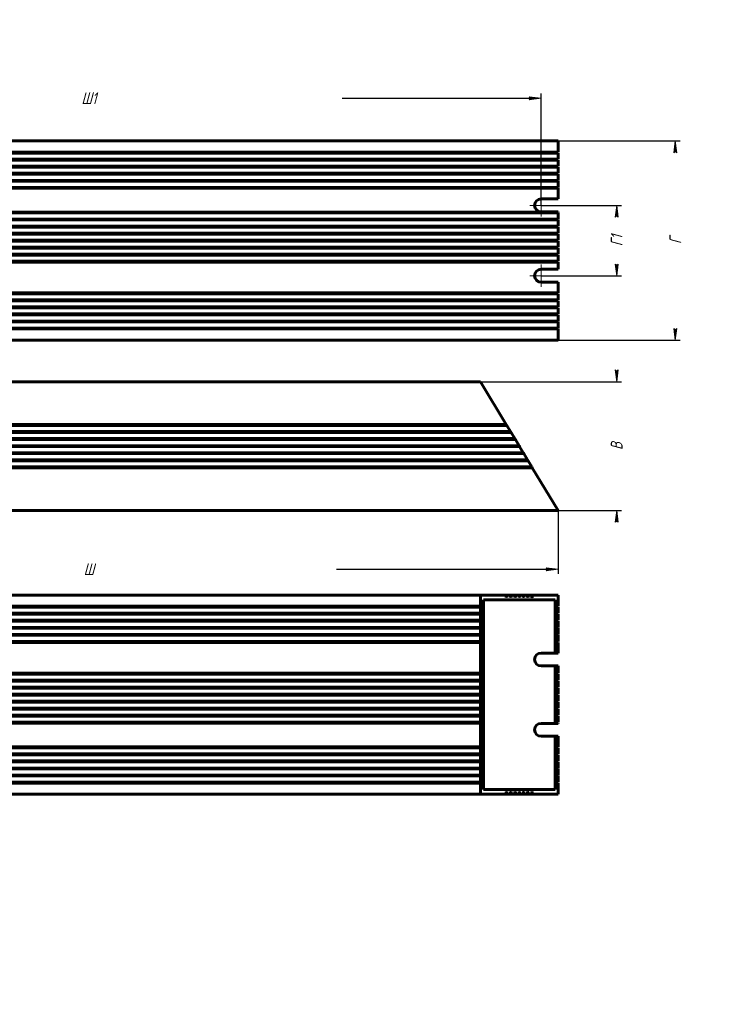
# Model space of a CAD drawing. Header units: millimetres. Extents: x 0 to 594, y 0 to 420.
# Tile 2 of 2: x 297 to 594, y 0 to 420. Entities that reach past the tile are written whole.
import ezdxf

# ---------------------------------------------------------------- set-up
doc = ezdxf.new("R2010")
doc.units = ezdxf.units.MM
for name, pattern in [('K5LT_AXLED', [12, 7.5, -1.5, 1.5, -1.5]), ('K5LT_BASIC', [0]), ('K5LT_THIN', [0])]:
    doc.linetypes.add(name, pattern=pattern)
doc.layers.add('Системный слой', color=7, linetype='Continuous')
doc.styles.add('KDIMTEXTSTYLE', font='GOST_AU.SHX', dxfattribs={"width": 0.96, "oblique": 15, "height": 5})
doc.dimstyles.new('KDIMSTYLE (1.00)', dxfattribs={"dimtxt": 5, "dimasz": 1, "dimexe": 2, "dimexo": 0, "dimgap": 1, "dimtad": 1, "dimtxsty": 'KDIMTEXTSTYLE', "dimsah": 1, "dimcen": 0, "dimdle": 1, "dimadec": 0, "dimazin": 0, "dimtfac": 0.667, "dimtmove": 0, "dimatfit": 3, "dimfxl": 1, "dimtvp": 1, "dimtolj": 1, "dimtzin": 0, "dimarcsym": 0})

# ---------------------------------------------------------------- blocks, each defined once
blk = doc.blocks.new('KDIMARROW_01')
at = {"layer": 'Системный слой'}
blk.add_hatch(color=0, dxfattribs=at).paths.add_polyline_path([(0, 0), (-5, 0.66), (-4.5, 0), (-5, -0.66)])
at = {"layer": 'Системный слой', "color": 0, "linetype": 'K5LT_THIN', "lineweight": 18}
for p, q in [((-4.5, 0), (-5, 0.66)), ((-5, 0.66), (0, 0)), ((0, 0), (-5, -0.66)), ((-5, -0.66), (-4.5, 0)), ((0, 0), (-1, 0))]:
    blk.add_line(p, q, dxfattribs=at)
blk = doc.blocks.new('U4')
at = {"layer": 'Системный слой', "color": 7, "linetype": 'K5LT_THIN', "lineweight": 18}
for p, q in [((143.17, 173.59), (142.93, 173.59)), ((510.13, 173.59), (509.89, 173.59))]:
    blk.add_line(p, q, dxfattribs=at)
blk = doc.blocks.new('U5')
at = {"layer": 'Системный слой', "color": 150, "linetype": 'K5LT_BASIC', "lineweight": 60, "true_color": 0x0080ff}
for p, q in [((141.37, 174.59), (141.13, 174.59)), ((511.93, 174.59), (511.69, 174.59))]:
    blk.add_line(p, q, dxfattribs=at)
blk = doc.blocks.new('U6')
at = {"layer": 'Системный слой', "color": 150, "linetype": 'K5LT_BASIC', "lineweight": 60, "true_color": 0x0080ff}
for p, q in [((515.29, 90.59), (515.3, 90.67)), ((515.3, 90.67), (515.34, 90.75)), ((515.34, 90.75), (515.41, 90.79)), ((515.41, 90.79), (515.49, 90.75)), ((515.49, 90.75), (515.52, 90.67)), ((515.52, 90.67), (515.53, 90.59))]:
    blk.add_line(p, q, dxfattribs=at)
blk = doc.blocks.new('U7')
at = {"layer": 'Системный слой', "color": 150, "linetype": 'K5LT_BASIC', "lineweight": 60, "true_color": 0x0080ff}
for p, q in [((137.53, 89.59), (137.77, 89.59)), ((515.29, 89.59), (515.53, 89.59))]:
    blk.add_line(p, q, dxfattribs=at)
blk = doc.blocks.new('U8')
at = {"layer": 'Системный слой', "color": 7, "linetype": 'K5LT_THIN', "lineweight": 18}
for p, q in [((139.33, 90.59), (139.57, 90.59)), ((513.49, 90.59), (513.73, 90.59))]:
    blk.add_line(p, q, dxfattribs=at)
blk = doc.blocks.new('U9')
at = {"layer": 'Системный слой', "color": 150, "linetype": 'K5LT_BASIC', "lineweight": 60, "true_color": 0x0080ff}
for p, q in [((146.54, 89.59), (146.78, 89.59)), ((506.28, 89.59), (506.52, 89.59))]:
    blk.add_line(p, q, dxfattribs=at)
blk = doc.blocks.new('U12')
at = {"layer": 'Системный слой', "color": 7, "linetype": 'K5LT_THIN', "lineweight": 18}
for p, q in [((146.54, 90.59), (146.78, 90.59)), ((506.28, 90.59), (506.52, 90.59))]:
    blk.add_line(p, q, dxfattribs=at)
blk = doc.blocks.new('U13')
at = {"layer": 'Системный слой', "color": 7, "linetype": 'K5LT_THIN', "lineweight": 18}
for p, q in [((148.58, 173.59), (148.34, 173.59)), ((504.72, 173.59), (504.48, 173.59))]:
    blk.add_line(p, q, dxfattribs=at)
blk = doc.blocks.new('U15')
at = {"layer": 'Системный слой', "color": 7, "linetype": 'K5LT_THIN', "lineweight": 18}
for p, q in [((146.78, 173.59), (146.54, 173.59)), ((506.52, 173.59), (506.28, 173.59))]:
    blk.add_line(p, q, dxfattribs=at)
blk = doc.blocks.new('U17')
at = {"layer": 'Системный слой', "color": 150, "linetype": 'K5LT_BASIC', "lineweight": 60, "true_color": 0x0080ff}
for p, q in [((511.69, 90.59), (511.7, 90.67)), ((511.7, 90.67), (511.74, 90.75)), ((511.74, 90.75), (511.81, 90.79)), ((511.81, 90.79), (511.88, 90.75)), ((511.88, 90.75), (511.92, 90.67)), ((511.92, 90.67), (511.93, 90.59))]:
    blk.add_line(p, q, dxfattribs=at)
blk = doc.blocks.new('U18')
at = {"layer": 'Системный слой', "color": 150, "linetype": 'K5LT_BASIC', "lineweight": 60, "true_color": 0x0080ff}
for p, q in [((139.57, 174.59), (139.33, 174.59)), ((513.73, 174.59), (513.49, 174.59))]:
    blk.add_line(p, q, dxfattribs=at)
blk = doc.blocks.new('U19')
at = {"layer": 'Системный слой', "color": 150, "linetype": 'K5LT_BASIC', "lineweight": 60, "true_color": 0x0080ff}
for p, q in [((142.93, 89.59), (143.17, 89.59)), ((509.89, 89.59), (510.13, 89.59))]:
    blk.add_line(p, q, dxfattribs=at)
blk = doc.blocks.new('U22')
at = {"layer": 'Системный слой', "color": 7, "linetype": 'K5LT_THIN', "lineweight": 18}
for p, q in [((137.53, 90.59), (137.77, 90.59)), ((515.29, 90.59), (515.53, 90.59))]:
    blk.add_line(p, q, dxfattribs=at)
blk = doc.blocks.new('U23')
at = {"layer": 'Системный слой', "color": 150, "linetype": 'K5LT_BASIC', "lineweight": 60, "true_color": 0x0080ff}
for p, q in [((141.13, 89.59), (141.37, 89.59)), ((511.69, 89.59), (511.93, 89.59))]:
    blk.add_line(p, q, dxfattribs=at)
blk = doc.blocks.new('U24')
at = {"layer": 'Системный слой', "color": 150, "linetype": 'K5LT_BASIC', "lineweight": 60, "true_color": 0x0080ff}
for p, q in [((148.58, 174.59), (148.34, 174.59)), ((504.72, 174.59), (504.48, 174.59))]:
    blk.add_line(p, q, dxfattribs=at)
blk = doc.blocks.new('U25')
at = {"layer": 'Системный слой', "color": 150, "linetype": 'K5LT_BASIC', "lineweight": 60, "true_color": 0x0080ff}
for p, q in [((509.89, 90.67), (509.93, 90.75)), ((509.89, 90.59), (509.89, 90.67)), ((509.93, 90.75), (510.01, 90.79)), ((510.01, 90.79), (510.08, 90.75)), ((510.08, 90.75), (510.12, 90.67)), ((510.12, 90.67), (510.13, 90.59))]:
    blk.add_line(p, q, dxfattribs=at)
blk = doc.blocks.new('U26')
at = {"layer": 'Системный слой', "color": 150, "linetype": 'K5LT_BASIC', "lineweight": 60, "true_color": 0x0080ff}
for p, q in [((137.77, 174.59), (137.53, 174.59)), ((515.53, 174.59), (515.29, 174.59))]:
    blk.add_line(p, q, dxfattribs=at)
blk = doc.blocks.new('U27')
at = {"layer": 'Системный слой', "color": 150, "linetype": 'K5LT_BASIC', "lineweight": 60, "true_color": 0x0080ff}
for p, q in [((143.17, 174.59), (142.93, 174.59)), ((510.13, 174.59), (509.89, 174.59))]:
    blk.add_line(p, q, dxfattribs=at)
blk = doc.blocks.new('U28')
at = {"layer": 'Системный слой', "color": 150, "linetype": 'K5LT_BASIC', "lineweight": 60, "true_color": 0x0080ff}
for p, q in [((139.33, 89.59), (139.57, 89.59)), ((513.49, 89.59), (513.73, 89.59))]:
    blk.add_line(p, q, dxfattribs=at)
blk = doc.blocks.new('U29')
at = {"layer": 'Системный слой', "color": 150, "linetype": 'K5LT_BASIC', "lineweight": 60, "true_color": 0x0080ff}
for p, q in [((513.49, 90.59), (513.5, 90.67)), ((513.5, 90.67), (513.54, 90.75)), ((513.54, 90.75), (513.61, 90.79)), ((513.61, 90.79), (513.68, 90.75)), ((513.68, 90.75), (513.72, 90.67)), ((513.72, 90.67), (513.73, 90.59))]:
    blk.add_line(p, q, dxfattribs=at)
blk = doc.blocks.new('U30')
at = {"layer": 'Системный слой', "color": 7, "linetype": 'K5LT_THIN', "lineweight": 18}
for p, q in [((144.98, 173.59), (144.74, 173.59)), ((508.32, 173.59), (508.08, 173.59))]:
    blk.add_line(p, q, dxfattribs=at)
blk = doc.blocks.new('U31')
at = {"layer": 'Системный слой', "color": 7, "linetype": 'K5LT_THIN', "lineweight": 18}
for p, q in [((137.77, 173.59), (137.53, 173.59)), ((515.53, 173.59), (515.29, 173.59))]:
    blk.add_line(p, q, dxfattribs=at)
blk = doc.blocks.new('U32')
at = {"layer": 'Системный слой', "color": 150, "linetype": 'K5LT_BASIC', "lineweight": 60, "true_color": 0x0080ff}
for p, q in [((504.48, 90.59), (504.49, 90.67)), ((504.49, 90.67), (504.53, 90.75)), ((504.53, 90.75), (504.6, 90.79)), ((504.6, 90.79), (504.67, 90.75)), ((504.67, 90.75), (504.71, 90.67)), ((504.71, 90.67), (504.72, 90.59))]:
    blk.add_line(p, q, dxfattribs=at)
blk = doc.blocks.new('U34')
at = {"layer": 'Системный слой', "color": 150, "linetype": 'K5LT_BASIC', "lineweight": 60, "true_color": 0x0080ff}
for p, q in [((148.34, 89.59), (148.58, 89.59)), ((504.48, 89.59), (504.72, 89.59))]:
    blk.add_line(p, q, dxfattribs=at)
blk = doc.blocks.new('U35')
at = {"layer": 'Системный слой', "color": 7, "linetype": 'K5LT_THIN', "lineweight": 18}
for p, q in [((144.74, 90.59), (144.98, 90.59)), ((508.08, 90.59), (508.32, 90.59))]:
    blk.add_line(p, q, dxfattribs=at)
blk = doc.blocks.new('U36')
at = {"layer": 'Системный слой', "color": 7, "linetype": 'K5LT_THIN', "lineweight": 18}
for p, q in [((141.13, 90.59), (141.37, 90.59)), ((511.69, 90.59), (511.93, 90.59))]:
    blk.add_line(p, q, dxfattribs=at)
blk = doc.blocks.new('U37')
at = {"layer": 'Системный слой', "color": 7, "linetype": 'K5LT_THIN', "lineweight": 18}
for p, q in [((142.93, 90.59), (143.17, 90.59)), ((509.89, 90.59), (510.13, 90.59))]:
    blk.add_line(p, q, dxfattribs=at)
blk = doc.blocks.new('U39')
at = {"layer": 'Системный слой', "color": 7, "linetype": 'K5LT_THIN', "lineweight": 18}
for p, q in [((139.57, 173.59), (139.33, 173.59)), ((513.73, 173.59), (513.49, 173.59))]:
    blk.add_line(p, q, dxfattribs=at)
blk = doc.blocks.new('U40')
at = {"layer": 'Системный слой', "color": 150, "linetype": 'K5LT_BASIC', "lineweight": 60, "true_color": 0x0080ff}
for p, q in [((506.28, 90.59), (506.29, 90.67)), ((506.29, 90.67), (506.33, 90.75)), ((506.33, 90.75), (506.4, 90.79)), ((506.4, 90.79), (506.47, 90.75)), ((506.47, 90.75), (506.51, 90.67)), ((506.51, 90.67), (506.52, 90.59))]:
    blk.add_line(p, q, dxfattribs=at)
blk = doc.blocks.new('U41')
at = {"layer": 'Системный слой', "color": 7, "linetype": 'K5LT_THIN', "lineweight": 18}
for p, q in [((141.37, 173.59), (141.13, 173.59)), ((511.93, 173.59), (511.69, 173.59))]:
    blk.add_line(p, q, dxfattribs=at)
blk = doc.blocks.new('U42')
at = {"layer": 'Системный слой', "color": 150, "linetype": 'K5LT_BASIC', "lineweight": 60, "true_color": 0x0080ff}
for p, q in [((146.78, 174.59), (146.54, 174.59)), ((506.52, 174.59), (506.28, 174.59))]:
    blk.add_line(p, q, dxfattribs=at)
blk = doc.blocks.new('U43')
at = {"layer": 'Системный слой', "color": 150, "linetype": 'K5LT_BASIC', "lineweight": 60, "true_color": 0x0080ff}
for p, q in [((515.29, 173.59), (515.3, 173.51)), ((515.3, 173.51), (515.34, 173.43)), ((515.34, 173.43), (515.41, 173.39)), ((515.41, 173.39), (515.49, 173.43)), ((515.49, 173.43), (515.52, 173.51)), ((515.52, 173.51), (515.53, 173.59))]:
    blk.add_line(p, q, dxfattribs=at)
blk = doc.blocks.new('U44')
at = {"layer": 'Системный слой', "color": 150, "linetype": 'K5LT_BASIC', "lineweight": 60, "true_color": 0x0080ff}
for p, q in [((144.98, 174.59), (144.74, 174.59)), ((508.32, 174.59), (508.08, 174.59))]:
    blk.add_line(p, q, dxfattribs=at)
blk = doc.blocks.new('U46')
at = {"layer": 'Системный слой', "color": 150, "linetype": 'K5LT_BASIC', "lineweight": 60, "true_color": 0x0080ff}
for p, q in [((144.74, 89.59), (144.98, 89.59)), ((508.08, 89.59), (508.32, 89.59))]:
    blk.add_line(p, q, dxfattribs=at)
blk = doc.blocks.new('U47')
at = {"layer": 'Системный слой', "color": 150, "linetype": 'K5LT_BASIC', "lineweight": 60, "true_color": 0x0080ff}
for p, q in [((508.08, 90.59), (508.09, 90.67)), ((508.09, 90.67), (508.13, 90.75)), ((508.13, 90.75), (508.2, 90.79)), ((508.2, 90.79), (508.28, 90.75)), ((508.28, 90.75), (508.31, 90.67)), ((508.31, 90.67), (508.32, 90.59))]:
    blk.add_line(p, q, dxfattribs=at)
blk = doc.blocks.new('U50')
at = {"layer": 'Системный слой', "color": 7, "linetype": 'K5LT_THIN', "lineweight": 18}
for p, q in [((148.34, 90.59), (148.58, 90.59)), ((504.48, 90.59), (504.72, 90.59))]:
    blk.add_line(p, q, dxfattribs=at)
blk = doc.blocks.new('U55')
at = {"layer": 'Системный слой', "color": 150, "linetype": 'K5LT_BASIC', "lineweight": 60, "true_color": 0x0080ff}
for p, q in [((525.84, 360.41), (525.81, 360.27)), ((525.81, 360.27), (525.84, 360.13)), ((525.93, 360.47), (525.84, 360.41)), ((525.84, 360.13), (525.93, 360.07))]:
    blk.add_line(p, q, dxfattribs=at)
blk = doc.blocks.new('U59')
at = {"layer": 'Системный слой', "color": 150, "linetype": 'K5LT_BASIC', "lineweight": 60, "true_color": 0x0080ff}
for p, q in [((525.84, 363.41), (525.81, 363.27)), ((525.81, 363.27), (525.84, 363.13)), ((525.93, 363.47), (525.84, 363.41)), ((525.84, 363.13), (525.93, 363.07))]:
    blk.add_line(p, q, dxfattribs=at)
blk = doc.blocks.new('U61')
at = {"layer": 'Системный слой', "color": 150, "linetype": 'K5LT_BASIC', "lineweight": 60, "true_color": 0x0080ff}
for p, q in [((525.84, 291.41), (525.81, 291.27)), ((525.81, 291.27), (525.84, 291.13)), ((525.93, 291.47), (525.84, 291.41)), ((525.84, 291.13), (525.93, 291.07))]:
    blk.add_line(p, q, dxfattribs=at)
blk = doc.blocks.new('U63')
at = {"layer": 'Системный слой', "color": 150, "linetype": 'K5LT_BASIC', "lineweight": 60, "true_color": 0x0080ff}
for p, q in [((525.84, 348.41), (525.81, 348.27)), ((525.81, 348.27), (525.84, 348.13)), ((525.93, 348.47), (525.84, 348.41)), ((525.84, 348.13), (525.93, 348.07))]:
    blk.add_line(p, q, dxfattribs=at)
blk = doc.blocks.new('U66')
at = {"layer": 'Системный слой', "color": 30, "linetype": 'K5LT_AXLED', "lineweight": 18, "true_color": 0xff8000}
for q in [(519.28, 345.52), (514.53, 340.77), (519.28, 336.02), (524.03, 340.77)]:
    blk.add_line((519.28, 340.77), q, dxfattribs=at)
blk = doc.blocks.new('U67')
at = {"layer": 'Системный слой', "color": 30, "linetype": 'K5LT_AXLED', "lineweight": 18, "true_color": 0xff8000}
for q in [(519.28, 315.52), (514.53, 310.77), (519.28, 306.02), (524.03, 310.77)]:
    blk.add_line((519.28, 310.77), q, dxfattribs=at)

msp = doc.modelspace()

# ---------------------------------------------------------------- linework, layer by layer
at = {"layer": 'Системный слой', "color": 150, "linetype": 'K5LT_BASIC', "lineweight": 60, "true_color": 0x0080ff}
for p, q in [((126.529, 368.267), (526.529, 368.267)), ((526.529, 363.467), (526.529, 368.267)), ((526.529, 363.467), (126.529, 363.467)), ((126.529, 363.067), (526.529, 363.067)), ((526.529, 360.467), (526.529, 363.067)), ((526.529, 360.467), (126.529, 360.467)), ((126.529, 360.067), (526.529, 360.067)), ((526.529, 357.467), (126.529, 357.467)), ((126.529, 357.067), (526.529, 357.067)), ((526.529, 357.467), (526.529, 360.067)), ((526.529, 354.467), (526.529, 357.067)), ((526.529, 354.467), (126.529, 354.467)), ((126.529, 354.067), (526.529, 354.067)), ((526.529, 351.467), (526.529, 354.067)), ((526.529, 351.467), (126.529, 351.467)), ((126.529, 351.067), (526.529, 351.067)), ((526.529, 348.467), (526.529, 351.067)), ((526.529, 348.467), (126.529, 348.467)), ((126.529, 348.067), (526.529, 348.067)), ((526.529, 343.517), (526.529, 348.067)), ((526.529, 343.517), (519.279, 343.517)), ((526.529, 337.967), (126.529, 337.967)), ((126.529, 337.567), (526.529, 337.567)), ((519.279, 338.017), (526.529, 338.017)), ((526.529, 338.017), (526.529, 337.967)), ((526.529, 334.967), (526.529, 337.567)), ((526.529, 334.967), (126.529, 334.967)), ((126.529, 334.567), (526.529, 334.567)), ((526.529, 331.967), (126.529, 331.967)), ((526.529, 331.967), (526.529, 334.567)), ((126.529, 331.567), (526.529, 331.567)), ((526.529, 328.967), (126.529, 328.967)), ((126.529, 328.567), (526.529, 328.567)), ((526.529, 328.967), (526.529, 331.567)), ((526.529, 325.967), (526.529, 328.567)), ((526.529, 325.967), (126.529, 325.967)), ((126.529, 325.567), (526.529, 325.567)), ((526.529, 322.967), (526.529, 325.567)), ((526.529, 322.967), (126.529, 322.967)), ((126.529, 322.567), (526.529, 322.567)), ((526.529, 319.967), (126.529, 319.967)), ((126.529, 319.567), (526.529, 319.567)), ((526.529, 319.967), (526.529, 322.567)), ((526.529, 316.967), (526.529, 319.567)), ((526.529, 316.967), (126.529, 316.967)), ((126.529, 316.567), (526.529, 316.567)), ((526.529, 316.567), (526.529, 313.517)), ((526.529, 313.517), (519.279, 313.517)), ((519.279, 308.017), (526.529, 308.017)), ((526.529, 303.467), (526.529, 308.017)), ((526.529, 303.467), (126.529, 303.467)), ((126.529, 303.067), (526.529, 303.067)), ((526.529, 300.467), (526.529, 303.067)), ((526.529, 300.467), (126.529, 300.467)), ((126.529, 300.067), (526.529, 300.067)), ((526.529, 297.467), (526.529, 300.067)), ((526.529, 297.467), (126.529, 297.467)), ((126.529, 297.067), (526.529, 297.067)), ((526.529, 294.467), (126.529, 294.467)), ((126.529, 294.067), (526.529, 294.067)), ((526.529, 294.467), (526.529, 297.067)), ((526.529, 291.467), (526.529, 294.067)), ((526.529, 291.467), (126.529, 291.467)), ((126.529, 291.067), (526.529, 291.067)), ((526.529, 288.467), (526.529, 291.067)), ((526.529, 288.467), (126.529, 288.467)), ((126.529, 288.067), (526.529, 288.067)), ((526.529, 288.067), (526.529, 283.267)), ((126.529, 283.267), (526.529, 283.267)), ((159.577, 265.593), (493.482, 265.593)), ((504.478, 247.293), (493.482, 265.593)), ((146.538, 243.893), (506.521, 243.893)), ((506.28, 244.293), (146.778, 244.293)), ((148.34, 246.893), (504.718, 246.893)), ((504.478, 247.293), (148.581, 247.293)), ((504.478, 247.293), (504.718, 246.893)), ((506.28, 244.293), (504.718, 246.893)), ((506.28, 244.293), (506.521, 243.893)), ((508.083, 241.293), (506.521, 243.893)), ((144.735, 240.893), (508.323, 240.893)), ((508.083, 241.293), (144.976, 241.293)), ((508.083, 241.293), (508.323, 240.893)), ((509.885, 238.293), (508.323, 240.893)), ((511.688, 235.293), (141.371, 235.293)), ((142.933, 237.893), (510.126, 237.893)), ((509.885, 238.293), (143.173, 238.293)), ((509.885, 238.293), (510.126, 237.893)), ((511.688, 235.293), (510.126, 237.893)), ((511.688, 235.293), (511.928, 234.893)), ((139.328, 231.893), (513.731, 231.893)), ((513.491, 232.293), (139.568, 232.293)), ((141.13, 234.893), (511.928, 234.893)), ((513.491, 232.293), (511.928, 234.893)), ((513.491, 232.293), (513.731, 231.893)), ((515.293, 229.293), (513.731, 231.893)), ((137.525, 228.893), (515.534, 228.893)), ((515.293, 229.293), (137.765, 229.293)), ((515.293, 229.293), (515.534, 228.893)), ((526.529, 210.593), (515.534, 228.893)), ((126.529, 210.593), (526.529, 210.593)), ((493.482, 174.591), (159.577, 174.591)), ((493.482, 169.791), (493.482, 174.591)), ((493.482, 174.591), (504.478, 174.591)), ((525.328, 172.591), (494.684, 172.591)), ((494.684, 172.591), (494.684, 91.591)), ((504.478, 173.591), (504.478, 174.591)), ((504.718, 174.591), (506.28, 174.591)), ((504.718, 174.591), (504.718, 173.591)), ((506.28, 173.591), (506.28, 174.591)), ((506.521, 174.591), (508.083, 174.591)), ((506.521, 174.591), (506.521, 173.591)), ((508.083, 173.591), (508.083, 174.591)), ((508.323, 174.591), (508.323, 173.591)), ((508.323, 174.591), (509.885, 174.591)), ((509.885, 173.591), (509.885, 174.591)), ((510.126, 174.591), (511.688, 174.591)), ((510.126, 174.591), (510.126, 173.591)), ((511.688, 173.591), (511.688, 174.591)), ((511.928, 174.591), (513.491, 174.591)), ((511.928, 174.591), (511.928, 173.591)), ((513.491, 173.591), (513.491, 174.591)), ((513.731, 174.591), (515.293, 174.591)), ((513.731, 174.591), (513.731, 173.591)), ((515.293, 173.591), (515.293, 174.591)), ((526.529, 174.591), (515.534, 174.591)), ((515.534, 174.591), (515.534, 173.591)), ((525.328, 149.841), (525.328, 172.591)), ((526.529, 169.791), (526.529, 174.591)), ((159.577, 169.791), (493.482, 169.791)), ((493.482, 169.391), (159.577, 169.391)), ((493.482, 169.791), (494.083, 169.791)), ((493.482, 166.791), (493.482, 169.391)), ((494.083, 169.391), (493.482, 169.391)), ((526.529, 169.791), (525.928, 169.791)), ((526.529, 169.391), (525.928, 169.391)), ((526.529, 169.391), (526.529, 166.791)), ((159.577, 166.791), (493.482, 166.791)), ((493.482, 166.391), (159.577, 166.391)), ((493.482, 166.791), (494.083, 166.791)), ((494.083, 166.391), (493.482, 166.391)), ((493.482, 163.791), (493.482, 166.391)), ((525.928, 166.791), (526.529, 166.791)), ((526.529, 166.391), (525.928, 166.391)), ((526.529, 166.391), (526.529, 163.791)), ((159.577, 163.791), (493.482, 163.791)), ((493.482, 163.391), (159.577, 163.391)), ((159.577, 160.791), (493.482, 160.791)), ((493.482, 160.391), (159.577, 160.391)), ((493.482, 163.791), (494.083, 163.791)), ((493.482, 160.791), (493.482, 163.391)), ((494.083, 163.391), (493.482, 163.391)), ((493.482, 160.791), (494.083, 160.791)), ((494.083, 160.391), (493.482, 160.391)), ((493.482, 157.791), (493.482, 160.391)), ((525.928, 163.791), (526.529, 163.791)), ((526.529, 163.391), (525.928, 163.391)), ((525.928, 163.391), (525.928, 163.391)), ((525.928, 160.791), (526.529, 160.791)), ((525.928, 160.391), (525.928, 160.391)), ((526.529, 160.391), (525.928, 160.391)), ((526.529, 163.391), (526.529, 160.791)), ((526.529, 160.391), (526.529, 157.791)), ((159.577, 157.791), (493.482, 157.791)), ((493.482, 157.391), (159.577, 157.391)), ((493.482, 157.791), (494.083, 157.791)), ((493.482, 154.791), (493.482, 157.391)), ((494.083, 157.391), (493.482, 157.391)), ((525.928, 157.791), (526.529, 157.791)), ((525.928, 157.391), (525.928, 157.391)), ((526.529, 157.391), (525.928, 157.391)), ((526.529, 157.391), (526.529, 154.791)), ((159.577, 154.791), (493.482, 154.791)), ((493.482, 154.391), (159.577, 154.391)), ((493.482, 154.791), (494.083, 154.791)), ((493.482, 141.291), (493.482, 154.391)), ((494.083, 154.391), (493.482, 154.391)), ((525.928, 154.791), (526.529, 154.791)), ((526.529, 154.391), (525.928, 154.391)), ((525.928, 154.391), (525.928, 154.391)), ((526.529, 154.391), (526.529, 149.841)), ((525.328, 149.841), (519.279, 149.841)), ((526.529, 149.841), (525.328, 149.841)), ((519.279, 144.341), (525.328, 144.341)), ((525.328, 144.341), (525.328, 119.841)), ((526.529, 144.341), (525.328, 144.341)), ((526.529, 141.291), (526.529, 144.341)), ((159.577, 141.291), (493.482, 141.291)), ((493.482, 140.891), (159.577, 140.891)), ((493.482, 141.291), (494.083, 141.291)), ((493.482, 138.291), (493.482, 140.891)), ((494.083, 140.891), (493.482, 140.891)), ((526.529, 141.291), (525.928, 141.291)), ((526.529, 140.891), (525.928, 140.891)), ((526.529, 140.891), (526.529, 138.291)), ((159.577, 138.291), (493.482, 138.291)), ((493.482, 137.891), (159.577, 137.891)), ((159.577, 135.291), (493.482, 135.291)), ((493.482, 134.891), (159.577, 134.891)), ((493.482, 138.291), (494.083, 138.291)), ((494.083, 137.891), (493.482, 137.891)), ((493.482, 135.291), (493.482, 137.891)), ((493.482, 135.291), (494.083, 135.291)), ((493.482, 132.291), (493.482, 134.891)), ((494.083, 134.891), (493.482, 134.891)), ((525.928, 138.291), (526.529, 138.291)), ((526.529, 137.891), (525.928, 137.891)), ((525.928, 137.891), (525.928, 137.891)), ((525.928, 135.291), (526.529, 135.291)), ((526.529, 134.891), (525.928, 134.891)), ((525.928, 134.891), (525.928, 134.891)), ((526.529, 137.891), (526.529, 135.291)), ((526.529, 134.891), (526.529, 132.291)), ((159.577, 132.291), (493.482, 132.291)), ((493.482, 131.891), (159.577, 131.891)), ((493.482, 132.291), (494.083, 132.291)), ((494.083, 131.891), (493.482, 131.891)), ((493.482, 129.291), (493.482, 131.891)), ((525.928, 132.291), (526.529, 132.291)), ((526.529, 131.891), (525.928, 131.891)), ((526.529, 131.891), (526.529, 129.291)), ((159.577, 129.291), (493.482, 129.291)), ((493.482, 128.891), (159.577, 128.891)), ((159.577, 126.291), (493.482, 126.291)), ((493.482, 129.291), (494.083, 129.291)), ((494.083, 128.891), (493.482, 128.891)), ((493.482, 126.291), (493.482, 128.891)), ((493.482, 126.291), (494.083, 126.291)), ((525.928, 129.291), (526.529, 129.291)), ((525.928, 128.891), (525.928, 128.891)), ((526.529, 128.891), (525.928, 128.891)), ((525.928, 126.291), (526.529, 126.291)), ((526.529, 128.891), (526.529, 126.291)), ((493.482, 125.891), (159.577, 125.891)), ((159.577, 123.291), (493.482, 123.291)), ((493.482, 122.891), (159.577, 122.891)), ((494.083, 125.891), (493.482, 125.891)), ((493.482, 123.291), (493.482, 125.891)), ((493.482, 123.291), (494.083, 123.291)), ((493.482, 120.291), (493.482, 122.891)), ((494.083, 122.891), (493.482, 122.891)), ((526.529, 125.891), (525.928, 125.891)), ((525.928, 125.891), (525.928, 125.891)), ((525.928, 123.291), (526.529, 123.291)), ((525.928, 122.891), (525.928, 122.891)), ((526.529, 122.891), (525.928, 122.891)), ((526.529, 125.891), (526.529, 123.291)), ((526.529, 122.891), (526.529, 120.291)), ((159.577, 120.291), (493.482, 120.291)), ((493.482, 119.891), (159.577, 119.891)), ((493.482, 120.291), (494.083, 120.291)), ((494.083, 119.891), (493.482, 119.891)), ((493.482, 109.791), (493.482, 119.891)), ((525.328, 119.841), (519.279, 119.841)), ((526.529, 119.841), (525.328, 119.841)), ((525.928, 120.291), (526.529, 120.291)), ((525.928, 119.891), (525.928, 119.891)), ((525.928, 119.891), (526.529, 119.891)), ((526.529, 119.841), (526.529, 119.891)), ((525.328, 114.341), (519.279, 114.341)), ((525.328, 114.341), (526.529, 114.341)), ((525.328, 91.591), (525.328, 114.341)), ((526.529, 114.341), (526.529, 109.791)), ((159.577, 109.791), (493.482, 109.791)), ((493.482, 109.391), (159.577, 109.391)), ((493.482, 109.791), (494.083, 109.791)), ((493.482, 106.791), (493.482, 109.391)), ((494.083, 109.391), (493.482, 109.391)), ((525.928, 109.791), (526.529, 109.791)), ((526.529, 109.391), (525.928, 109.391)), ((525.928, 109.391), (525.928, 109.391)), ((526.529, 109.391), (526.529, 106.791)), ((159.577, 106.791), (493.482, 106.791)), ((493.482, 106.391), (159.577, 106.391)), ((493.482, 106.791), (494.083, 106.791)), ((493.482, 103.791), (493.482, 106.391)), ((494.083, 106.391), (493.482, 106.391)), ((525.928, 106.791), (526.529, 106.791)), ((525.928, 106.391), (525.928, 106.391)), ((526.529, 106.391), (525.928, 106.391)), ((526.529, 106.391), (526.529, 103.791)), ((159.577, 103.791), (493.482, 103.791)), ((493.482, 103.391), (159.577, 103.391)), ((493.482, 103.791), (494.083, 103.791)), ((493.482, 100.791), (493.482, 103.391)), ((494.083, 103.391), (493.482, 103.391)), ((525.928, 103.791), (526.529, 103.791)), ((525.928, 103.391), (525.928, 103.391)), ((526.529, 103.391), (525.928, 103.391)), ((526.529, 103.391), (526.529, 100.791)), ((159.577, 100.791), (493.482, 100.791)), ((493.482, 100.391), (159.577, 100.391)), ((159.577, 97.791), (493.482, 97.791)), ((493.482, 97.391), (159.577, 97.391)), ((493.482, 100.791), (494.083, 100.791)), ((494.083, 100.391), (493.482, 100.391)), ((493.482, 97.791), (493.482, 100.391)), ((493.482, 97.791), (494.083, 97.791)), ((494.083, 97.391), (493.482, 97.391)), ((493.482, 94.791), (493.482, 97.391)), ((525.928, 100.791), (526.529, 100.791)), ((525.928, 100.391), (525.928, 100.391)), ((526.529, 100.391), (525.928, 100.391)), ((525.928, 97.791), (526.529, 97.791)), ((525.928, 97.391), (525.928, 97.391)), ((526.529, 97.391), (525.928, 97.391)), ((526.529, 100.391), (526.529, 97.791)), ((526.529, 97.391), (526.529, 94.791)), ((159.577, 94.791), (493.482, 94.791)), ((493.482, 94.391), (159.577, 94.391)), ((493.482, 94.791), (494.083, 94.791)), ((494.083, 94.391), (493.482, 94.391)), ((493.482, 89.591), (493.482, 94.391)), ((525.928, 94.791), (526.529, 94.791)), ((526.529, 94.391), (525.928, 94.391)), ((526.529, 94.391), (526.529, 89.591)), ((159.577, 89.591), (493.482, 89.591)), ((504.478, 89.591), (493.482, 89.591)), ((494.684, 91.591), (525.328, 91.591)), ((504.478, 89.591), (504.478, 90.591)), ((504.718, 90.591), (504.718, 89.591)), ((506.28, 89.591), (504.718, 89.591)), ((506.28, 89.591), (506.28, 90.591)), ((506.521, 90.591), (506.521, 89.591)), ((508.083, 89.591), (506.521, 89.591)), ((508.083, 89.591), (508.083, 90.591)), ((508.323, 90.591), (508.323, 89.591)), ((509.885, 89.591), (508.323, 89.591)), ((509.885, 89.591), (509.885, 90.591)), ((510.126, 90.591), (510.126, 89.591)), ((511.688, 89.591), (510.126, 89.591)), ((511.688, 89.591), (511.688, 90.591)), ((511.928, 90.591), (511.928, 89.591)), ((513.491, 89.591), (511.928, 89.591)), ((513.491, 89.591), (513.491, 90.591)), ((513.731, 90.591), (513.731, 89.591)), ((515.293, 89.591), (513.731, 89.591)), ((515.293, 89.591), (515.293, 90.591)), ((515.534, 90.591), (515.534, 89.591)), ((526.529, 89.591), (515.534, 89.591))]:
    msp.add_line(p, q, dxfattribs=at)
for centre in [(519.279, 340.767), (519.279, 310.767), (519.279, 147.091), (519.279, 117.091)]:
    msp.add_arc(centre, 2.75, 90, 270, dxfattribs=at)
for centre in [(525.928, 357.267), (525.928, 354.267), (525.928, 351.267), (525.928, 337.767), (525.928, 334.767), (525.928, 331.767), (525.928, 328.767), (525.928, 325.767), (525.928, 322.767), (525.928, 319.767), (525.928, 316.767), (525.928, 303.267), (525.928, 300.267), (525.928, 297.267), (525.928, 294.267), (525.928, 288.267), (525.928, 169.591), (525.928, 166.591), (525.928, 163.591), (525.928, 160.591), (525.928, 157.591), (525.928, 154.591), (525.928, 141.091), (525.928, 138.091), (525.928, 135.091), (525.928, 132.091), (525.928, 129.091), (525.928, 126.091), (525.928, 123.091), (525.928, 120.091), (525.928, 109.591), (525.928, 106.591), (525.928, 103.591), (525.928, 100.591), (525.928, 97.591), (525.928, 94.591)]:
    msp.add_ellipse(centre, major_axis=(0, -0.2), ratio=0.6008606, start_param=3.1415927, end_param=6.2831853, dxfattribs=at)
for points in [[(494.083, 169.791), (494.143, 169.791), (494.203, 169.725), (494.203, 169.591)], [(494.083, 166.791), (494.143, 166.791), (494.203, 166.725), (494.203, 166.591)], [(494.083, 163.791), (494.143, 163.791), (494.203, 163.725), (494.203, 163.591)], [(494.083, 160.791), (494.143, 160.791), (494.203, 160.725), (494.203, 160.591)], [(494.083, 157.791), (494.143, 157.791), (494.203, 157.725), (494.203, 157.591)], [(494.083, 154.791), (494.143, 154.791), (494.203, 154.725), (494.203, 154.591)], [(494.083, 141.291), (494.143, 141.291), (494.203, 141.225), (494.203, 141.091)], [(494.083, 138.291), (494.143, 138.291), (494.203, 138.225), (494.203, 138.091)], [(494.083, 135.291), (494.143, 135.291), (494.203, 135.225), (494.203, 135.091)], [(494.083, 132.291), (494.143, 132.291), (494.203, 132.225), (494.203, 132.091)], [(494.083, 129.291), (494.143, 129.291), (494.203, 129.225), (494.203, 129.091)], [(494.083, 126.291), (494.143, 126.291), (494.203, 126.225), (494.203, 126.091)], [(494.083, 123.291), (494.143, 123.291), (494.203, 123.225), (494.203, 123.091)], [(494.083, 120.291), (494.143, 120.291), (494.203, 120.225), (494.203, 120.091)], [(494.083, 109.791), (494.143, 109.791), (494.203, 109.725), (494.203, 109.591)], [(494.083, 106.791), (494.143, 106.791), (494.203, 106.725), (494.203, 106.591)], [(494.083, 103.791), (494.143, 103.791), (494.203, 103.725), (494.203, 103.591)], [(494.083, 100.791), (494.143, 100.791), (494.203, 100.725), (494.203, 100.591)], [(494.083, 97.791), (494.143, 97.791), (494.203, 97.725), (494.203, 97.591)], [(494.083, 94.791), (494.143, 94.791), (494.203, 94.725), (494.203, 94.591)]]:
    msp.add_rational_spline(points, [1, 0.666666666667, 0.5, 0.5], degree=3, dxfattribs=at)

# ---------------------------------------------------------------- block references
at = {"layer": 'Системный слой'}
for name in ['U59', 'U55', 'U66', 'U63', 'U67', 'U61', 'U26', 'U31', 'U18', 'U39', 'U5', 'U41', 'U27', 'U4', 'U44', 'U30', 'U42', 'U15', 'U24', 'U13', 'U43', 'U22', 'U7', 'U8', 'U28', 'U36', 'U23', 'U37', 'U19', 'U35', 'U46', 'U12', 'U9', 'U50', 'U34', 'U32', 'U40', 'U47', 'U25', 'U17', 'U29', 'U6']:
    msp.add_blockref(name, (0, 0), dxfattribs=at)

# ---------------------------------------------------------------- dimensions: what is measured, and where the dimension line sits
at = {"layer": 'Системный слой', "color": 7}
for base, p1, p2, location, text in [((519.279, 386.475), (133.779, 340.767), (519.279, 340.767), (326.529, 386.475), '\\H5.0;\\W0.965;\\Q15;\\H5.0;\\W0.965;\\Q15;\\Q15;Ш1'), ((526.529, 185.593), (126.529, 210.593), (526.529, 210.593), (326.529, 185.593), '\\H5.0;\\W0.965;\\Q15;\\H5.0;\\W0.965;\\Q15;\\Q15;Ш')]:
    msp.add_linear_dim(base=base, p1=p1, p2=p2, location=location, text=text, dimstyle='KDIMSTYLE (1.00)', override={"dimexo": 0, "dimblk1": 'KDIMARROW_01', "dimblk2": 'KDIMARROW_01', "dimse1": 0, "dimse2": 0, "dimclrt": 7, "dimtolj": 1}, dxfattribs=at).render()
for base, p1, p2, location, text in [((576.529, 368.267), (526.529, 283.267), (526.529, 368.267), (576.529, 325.767), '\\H5.0;\\W0.965;\\Q15;\\H5.0;\\W0.965;\\Q15;\\Q15;Г'), ((551.529, 340.767), (519.279, 310.767), (519.279, 340.767), (551.529, 325.767), '\\H5.0;\\W0.965;\\Q15;\\H5.0;\\W0.965;\\Q15;\\Q15;Г1'), ((551.529, 210.593), (493.482, 265.593), (526.529, 210.593), (551.529, 238.093), '\\H5.0;\\W0.965;\\Q15;\\H5.0;\\W0.965;\\Q15;\\Q15;В')]:
    msp.add_linear_dim(base=base, p1=p1, p2=p2, angle=90, location=location, text=text, dimstyle='KDIMSTYLE (1.00)', override={"dimexo": 0, "dimblk1": 'KDIMARROW_01', "dimblk2": 'KDIMARROW_01', "dimse1": 0, "dimse2": 0, "dimclrt": 7, "dimtolj": 1}, dxfattribs=at).render()

doc.saveas('drawing.dxf')
